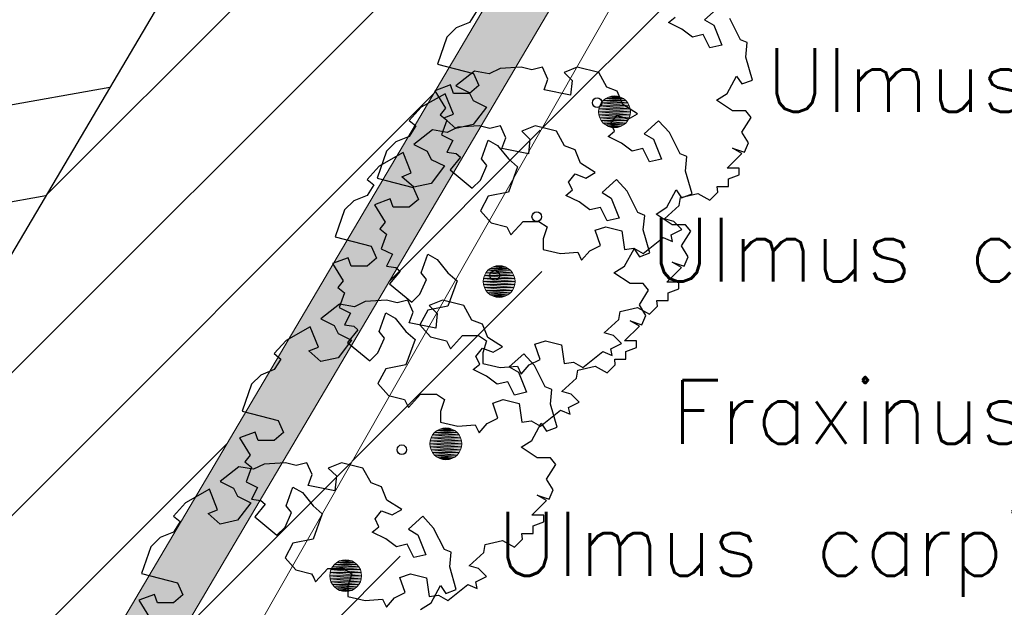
# Model space of a CAD drawing. Header units: metres. Extents: x 98034 to 106916, y 385129 to 392749.
# Tile 14 of 25: x 98945.83 to 98961.29, y 385497.5 to 385506.73. Entities that reach past the tile are written whole.
import ezdxf
from ezdxf.enums import TextEntityAlignment as Align

# ---------------------------------------------------------------- set-up
doc = ezdxf.new("R2010")
doc.units = ezdxf.units.M
for name, color, linetype, lineweight in [('0-BEPLANTING', 14, 'Continuous', 30), ('0-GRAS OM SPORTVELDEN', 2, 'Continuous', 30), ('0-GRAS SPORTVELDEN', 3, 'Continuous', 30), ('0-HOCKEYVELD', 130, 'Continuous', 30), ('0-VERHARDING', 5, 'Continuous', 30), ('B-WE-GR-BOOM-S', 90, 'Continuous', 30), ('B-WE-GR-STRUIK-G', 90, 'Continuous', 13), ('B-WE-VH-KANTVERHARDING-G', 60, 'Continuous', 13), ('B-WE-VV-MARKERING-G', 7, 'Continuous', 13), ('Bomen', 84, 'Continuous', 0), ('Boomsoort', 10, 'Continuous', 0)]:
    doc.layers.add(name, color=color, linetype=linetype, lineweight=lineweight)
doc.styles.add('Style-txt', font='txt.shx')
pattern_1 = [(45, (0, 0), (-1.122532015, 1.122532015), [])]

# ---------------------------------------------------------------- blocks, each defined once
blk = doc.blocks.new('MPOLYGON_78')
at = {"layer": 'Bomen', "flags": 128}
for points in [[(98952.341, 385500.245), (98952.31, 385500.208), (98952.726, 385500.208)], [(98952.379, 385500.277), (98952.341, 385500.245), (98952.695, 385500.245)], [(98952.341, 385500.245), (98952.695, 385500.245), (98952.726, 385500.208)], [(98952.422, 385500.3), (98952.379, 385500.277), (98952.657, 385500.277)], [(98952.379, 385500.277), (98952.657, 385500.277), (98952.695, 385500.245)], [(98952.469, 385500.314), (98952.422, 385500.3), (98952.614, 385500.3)], [(98952.422, 385500.3), (98952.614, 385500.3), (98952.657, 385500.277)], [(98952.518, 385500.319), (98952.469, 385500.314), (98952.567, 385500.314)], [(98952.469, 385500.314), (98952.567, 385500.314), (98952.614, 385500.3)], [(98952.273, 385500.117), (98952.268, 385500.069), (98952.768, 385500.069)], [(98952.287, 385500.164), (98952.273, 385500.117), (98952.763, 385500.117)], [(98952.273, 385500.117), (98952.763, 385500.117), (98952.768, 385500.069)], [(98952.31, 385500.208), (98952.287, 385500.164), (98952.749, 385500.164)], [(98952.287, 385500.164), (98952.749, 385500.164), (98952.763, 385500.117)], [(98952.31, 385500.208), (98952.726, 385500.208), (98952.749, 385500.164)], [(98952.268, 385500.069), (98952.273, 385500.02), (98952.763, 385500.02)], [(98952.268, 385500.069), (98952.768, 385500.069), (98952.763, 385500.02)], [(98952.273, 385500.02), (98952.287, 385499.973), (98952.749, 385499.973)], [(98952.273, 385500.02), (98952.763, 385500.02), (98952.749, 385499.973)], [(98952.287, 385499.973), (98952.31, 385499.93), (98952.726, 385499.93)], [(98952.287, 385499.973), (98952.749, 385499.973), (98952.726, 385499.93)], [(98952.31, 385499.93), (98952.341, 385499.892), (98952.695, 385499.892)], [(98952.31, 385499.93), (98952.726, 385499.93), (98952.695, 385499.892)], [(98952.341, 385499.892), (98952.379, 385499.861), (98952.657, 385499.861)], [(98952.341, 385499.892), (98952.695, 385499.892), (98952.657, 385499.861)], [(98952.379, 385499.861), (98952.422, 385499.838), (98952.614, 385499.838)], [(98952.379, 385499.861), (98952.657, 385499.861), (98952.614, 385499.838)], [(98952.422, 385499.838), (98952.469, 385499.823), (98952.567, 385499.823)], [(98952.422, 385499.838), (98952.614, 385499.838), (98952.567, 385499.823)], [(98952.469, 385499.823), (98952.567, 385499.823), (98952.518, 385499.819)]]:
    blk.add_lwpolyline(points, close=True, dxfattribs=at)
at = {"layer": 'Bomen', "color": 74, "true_color": 0x55aa00, "flags": 128}
for points in [[(98952.31, 385500.208), (98952.341, 385500.245)], [(98952.341, 385500.245), (98952.379, 385500.277)], [(98952.379, 385500.277), (98952.422, 385500.3)], [(98952.422, 385500.3), (98952.469, 385500.314)], [(98952.469, 385500.314), (98952.518, 385500.319)], [(98952.518, 385500.319), (98952.567, 385500.314)], [(98952.567, 385500.314), (98952.614, 385500.3)], [(98952.614, 385500.3), (98952.657, 385500.277)], [(98952.657, 385500.277), (98952.695, 385500.245)], [(98952.695, 385500.245), (98952.726, 385500.208)], [(98952.268, 385500.069), (98952.273, 385500.117)], [(98952.273, 385500.117), (98952.287, 385500.164)], [(98952.287, 385500.164), (98952.31, 385500.208)], [(98952.726, 385500.208), (98952.749, 385500.164)], [(98952.749, 385500.164), (98952.763, 385500.117)], [(98952.763, 385500.117), (98952.768, 385500.069)], [(98952.273, 385500.02), (98952.268, 385500.069)], [(98952.287, 385499.973), (98952.273, 385500.02)], [(98952.31, 385499.93), (98952.287, 385499.973)], [(98952.749, 385499.973), (98952.726, 385499.93)], [(98952.763, 385500.02), (98952.749, 385499.973)], [(98952.768, 385500.069), (98952.763, 385500.02)], [(98952.341, 385499.892), (98952.31, 385499.93)], [(98952.379, 385499.861), (98952.341, 385499.892)], [(98952.422, 385499.838), (98952.379, 385499.861)], [(98952.469, 385499.823), (98952.422, 385499.838)], [(98952.518, 385499.819), (98952.469, 385499.823)], [(98952.567, 385499.823), (98952.518, 385499.819)], [(98952.614, 385499.838), (98952.567, 385499.823)], [(98952.657, 385499.861), (98952.614, 385499.838)], [(98952.695, 385499.892), (98952.657, 385499.861)], [(98952.726, 385499.93), (98952.695, 385499.892)]]:
    blk.add_lwpolyline(points, dxfattribs=at)
at = {"layer": 'Bomen'}
for points in [[(98952.341, 385500.245), (98952.31, 385500.208), (98952.726, 385500.208)], [(98952.379, 385500.277), (98952.341, 385500.245), (98952.695, 385500.245)], [(98952.341, 385500.245), (98952.695, 385500.245), (98952.726, 385500.208)], [(98952.422, 385500.3), (98952.379, 385500.277), (98952.657, 385500.277)], [(98952.379, 385500.277), (98952.657, 385500.277), (98952.695, 385500.245)], [(98952.469, 385500.314), (98952.422, 385500.3), (98952.614, 385500.3)], [(98952.422, 385500.3), (98952.614, 385500.3), (98952.657, 385500.277)], [(98952.518, 385500.319), (98952.469, 385500.314), (98952.567, 385500.314)], [(98952.469, 385500.314), (98952.567, 385500.314), (98952.614, 385500.3)], [(98952.273, 385500.117), (98952.268, 385500.069), (98952.768, 385500.069)], [(98952.287, 385500.164), (98952.273, 385500.117), (98952.763, 385500.117)], [(98952.273, 385500.117), (98952.763, 385500.117), (98952.768, 385500.069)], [(98952.31, 385500.208), (98952.287, 385500.164), (98952.749, 385500.164)], [(98952.287, 385500.164), (98952.749, 385500.164), (98952.763, 385500.117)], [(98952.31, 385500.208), (98952.726, 385500.208), (98952.749, 385500.164)]]:
    blk.add_solid(points, dxfattribs=at)
at = {"layer": 'Bomen', "extrusion": (0, 0, -1)}
for points in [[(-98952.268, 385500.069), (-98952.273, 385500.02), (-98952.763, 385500.02)], [(-98952.268, 385500.069), (-98952.768, 385500.069), (-98952.763, 385500.02)], [(-98952.273, 385500.02), (-98952.287, 385499.973), (-98952.749, 385499.973)], [(-98952.273, 385500.02), (-98952.763, 385500.02), (-98952.749, 385499.973)], [(-98952.287, 385499.973), (-98952.31, 385499.93), (-98952.726, 385499.93)], [(-98952.287, 385499.973), (-98952.749, 385499.973), (-98952.726, 385499.93)], [(-98952.31, 385499.93), (-98952.341, 385499.892), (-98952.695, 385499.892)], [(-98952.31, 385499.93), (-98952.726, 385499.93), (-98952.695, 385499.892)], [(-98952.341, 385499.892), (-98952.379, 385499.861), (-98952.657, 385499.861)], [(-98952.341, 385499.892), (-98952.695, 385499.892), (-98952.657, 385499.861)], [(-98952.379, 385499.861), (-98952.422, 385499.838), (-98952.614, 385499.838)], [(-98952.379, 385499.861), (-98952.657, 385499.861), (-98952.614, 385499.838)], [(-98952.422, 385499.838), (-98952.469, 385499.823), (-98952.567, 385499.823)], [(-98952.422, 385499.838), (-98952.614, 385499.838), (-98952.567, 385499.823)], [(-98952.469, 385499.823), (-98952.567, 385499.823), (-98952.518, 385499.819)]]:
    blk.add_solid(points, dxfattribs=at)
blk = doc.blocks.new('MPOLYGON_81')
at = {"layer": 'Bomen', "flags": 128}
for points in [[(98953.146, 385502.754), (98953.123, 385502.711), (98953.585, 385502.711)], [(98953.177, 385502.792), (98953.146, 385502.754), (98953.562, 385502.754)], [(98953.146, 385502.754), (98953.562, 385502.754), (98953.585, 385502.711)], [(98953.215, 385502.823), (98953.177, 385502.792), (98953.531, 385502.792)], [(98953.177, 385502.792), (98953.531, 385502.792), (98953.562, 385502.754)], [(98953.258, 385502.846), (98953.215, 385502.823), (98953.493, 385502.823)], [(98953.215, 385502.823), (98953.493, 385502.823), (98953.531, 385502.792)], [(98953.305, 385502.861), (98953.258, 385502.846), (98953.449, 385502.846)], [(98953.258, 385502.846), (98953.449, 385502.846), (98953.493, 385502.823)], [(98953.354, 385502.865), (98953.305, 385502.861), (98953.403, 385502.861)], [(98953.305, 385502.861), (98953.403, 385502.861), (98953.449, 385502.846)], [(98953.109, 385502.664), (98953.104, 385502.615), (98953.604, 385502.615)], [(98953.104, 385502.615), (98953.109, 385502.567), (98953.599, 385502.567)], [(98953.104, 385502.615), (98953.604, 385502.615), (98953.599, 385502.567)], [(98953.123, 385502.711), (98953.109, 385502.664), (98953.599, 385502.664)], [(98953.109, 385502.664), (98953.599, 385502.664), (98953.604, 385502.615)], [(98953.109, 385502.567), (98953.123, 385502.52), (98953.585, 385502.52)], [(98953.109, 385502.567), (98953.599, 385502.567), (98953.585, 385502.52)], [(98953.123, 385502.711), (98953.585, 385502.711), (98953.599, 385502.664)], [(98953.123, 385502.52), (98953.146, 385502.477), (98953.562, 385502.477)], [(98953.123, 385502.52), (98953.585, 385502.52), (98953.562, 385502.477)], [(98953.146, 385502.477), (98953.177, 385502.439), (98953.531, 385502.439)], [(98953.146, 385502.477), (98953.562, 385502.477), (98953.531, 385502.439)], [(98953.177, 385502.439), (98953.215, 385502.408), (98953.493, 385502.408)], [(98953.177, 385502.439), (98953.531, 385502.439), (98953.493, 385502.408)], [(98953.215, 385502.408), (98953.258, 385502.385), (98953.449, 385502.385)], [(98953.215, 385502.408), (98953.493, 385502.408), (98953.449, 385502.385)], [(98953.258, 385502.385), (98953.305, 385502.37), (98953.403, 385502.37)], [(98953.258, 385502.385), (98953.449, 385502.385), (98953.403, 385502.37)], [(98953.305, 385502.37), (98953.403, 385502.37), (98953.354, 385502.365)]]:
    blk.add_lwpolyline(points, close=True, dxfattribs=at)
at = {"layer": 'Bomen', "color": 74, "true_color": 0x55aa00, "flags": 128}
for points in [[(98953.123, 385502.711), (98953.146, 385502.754)], [(98953.146, 385502.754), (98953.177, 385502.792)], [(98953.177, 385502.792), (98953.215, 385502.823)], [(98953.215, 385502.823), (98953.258, 385502.846)], [(98953.258, 385502.846), (98953.305, 385502.861)], [(98953.305, 385502.861), (98953.354, 385502.865)], [(98953.354, 385502.865), (98953.403, 385502.861)], [(98953.403, 385502.861), (98953.449, 385502.846)], [(98953.449, 385502.846), (98953.493, 385502.823)], [(98953.493, 385502.823), (98953.531, 385502.792)], [(98953.531, 385502.792), (98953.562, 385502.754)], [(98953.562, 385502.754), (98953.585, 385502.711)], [(98953.104, 385502.615), (98953.109, 385502.664)], [(98953.109, 385502.567), (98953.104, 385502.615)], [(98953.109, 385502.664), (98953.123, 385502.711)], [(98953.123, 385502.52), (98953.109, 385502.567)], [(98953.585, 385502.711), (98953.599, 385502.664)], [(98953.599, 385502.567), (98953.585, 385502.52)], [(98953.599, 385502.664), (98953.604, 385502.615)], [(98953.604, 385502.615), (98953.599, 385502.567)], [(98953.146, 385502.477), (98953.123, 385502.52)], [(98953.177, 385502.439), (98953.146, 385502.477)], [(98953.215, 385502.408), (98953.177, 385502.439)], [(98953.258, 385502.385), (98953.215, 385502.408)], [(98953.493, 385502.408), (98953.449, 385502.385)], [(98953.531, 385502.439), (98953.493, 385502.408)], [(98953.562, 385502.477), (98953.531, 385502.439)], [(98953.585, 385502.52), (98953.562, 385502.477)], [(98953.305, 385502.37), (98953.258, 385502.385)], [(98953.354, 385502.365), (98953.305, 385502.37)], [(98953.403, 385502.37), (98953.354, 385502.365)], [(98953.449, 385502.385), (98953.403, 385502.37)]]:
    blk.add_lwpolyline(points, dxfattribs=at)
at = {"layer": 'Bomen'}
for points in [[(98953.146, 385502.754), (98953.123, 385502.711), (98953.585, 385502.711)], [(98953.177, 385502.792), (98953.146, 385502.754), (98953.562, 385502.754)], [(98953.146, 385502.754), (98953.562, 385502.754), (98953.585, 385502.711)], [(98953.215, 385502.823), (98953.177, 385502.792), (98953.531, 385502.792)], [(98953.177, 385502.792), (98953.531, 385502.792), (98953.562, 385502.754)], [(98953.258, 385502.846), (98953.215, 385502.823), (98953.493, 385502.823)], [(98953.215, 385502.823), (98953.493, 385502.823), (98953.531, 385502.792)], [(98953.305, 385502.861), (98953.258, 385502.846), (98953.449, 385502.846)], [(98953.258, 385502.846), (98953.449, 385502.846), (98953.493, 385502.823)], [(98953.354, 385502.865), (98953.305, 385502.861), (98953.403, 385502.861)], [(98953.305, 385502.861), (98953.403, 385502.861), (98953.449, 385502.846)], [(98953.109, 385502.664), (98953.104, 385502.615), (98953.604, 385502.615)], [(98953.123, 385502.711), (98953.109, 385502.664), (98953.599, 385502.664)], [(98953.109, 385502.664), (98953.599, 385502.664), (98953.604, 385502.615)], [(98953.123, 385502.711), (98953.585, 385502.711), (98953.599, 385502.664)]]:
    blk.add_solid(points, dxfattribs=at)
at = {"layer": 'Bomen', "extrusion": (0, 0, -1)}
for points in [[(-98953.104, 385502.615), (-98953.109, 385502.567), (-98953.599, 385502.567)], [(-98953.104, 385502.615), (-98953.604, 385502.615), (-98953.599, 385502.567)], [(-98953.109, 385502.567), (-98953.123, 385502.52), (-98953.585, 385502.52)], [(-98953.109, 385502.567), (-98953.599, 385502.567), (-98953.585, 385502.52)], [(-98953.123, 385502.52), (-98953.146, 385502.477), (-98953.562, 385502.477)], [(-98953.123, 385502.52), (-98953.585, 385502.52), (-98953.562, 385502.477)], [(-98953.146, 385502.477), (-98953.177, 385502.439), (-98953.531, 385502.439)], [(-98953.146, 385502.477), (-98953.562, 385502.477), (-98953.531, 385502.439)], [(-98953.177, 385502.439), (-98953.215, 385502.408), (-98953.493, 385502.408)], [(-98953.177, 385502.439), (-98953.531, 385502.439), (-98953.493, 385502.408)], [(-98953.215, 385502.408), (-98953.258, 385502.385), (-98953.449, 385502.385)], [(-98953.215, 385502.408), (-98953.493, 385502.408), (-98953.449, 385502.385)], [(-98953.258, 385502.385), (-98953.305, 385502.37), (-98953.403, 385502.37)], [(-98953.258, 385502.385), (-98953.449, 385502.385), (-98953.403, 385502.37)], [(-98953.305, 385502.37), (-98953.403, 385502.37), (-98953.354, 385502.365)]]:
    blk.add_solid(points, dxfattribs=at)
blk = doc.blocks.new('MPOLYGON_82')
at = {"layer": 'Bomen', "flags": 128}
for points in [[(98950.896, 385498.244), (98950.849, 385498.23), (98951.04, 385498.23)], [(98950.945, 385498.249), (98950.896, 385498.244), (98950.993, 385498.244)], [(98950.896, 385498.244), (98950.993, 385498.244), (98951.04, 385498.23)], [(98950.714, 385498.094), (98950.699, 385498.048), (98951.19, 385498.048)], [(98950.737, 385498.138), (98950.714, 385498.094), (98951.176, 385498.094)], [(98950.714, 385498.094), (98951.176, 385498.094), (98951.19, 385498.048)], [(98950.768, 385498.176), (98950.737, 385498.138), (98951.152, 385498.138)], [(98950.737, 385498.138), (98951.152, 385498.138), (98951.176, 385498.094)], [(98950.806, 385498.207), (98950.768, 385498.176), (98951.121, 385498.176)], [(98950.768, 385498.176), (98951.121, 385498.176), (98951.152, 385498.138)], [(98950.849, 385498.23), (98950.806, 385498.207), (98951.084, 385498.207)], [(98950.806, 385498.207), (98951.084, 385498.207), (98951.121, 385498.176)], [(98950.849, 385498.23), (98951.04, 385498.23), (98951.084, 385498.207)], [(98950.699, 385498.048), (98950.695, 385497.999), (98951.195, 385497.999)], [(98950.695, 385497.999), (98950.699, 385497.95), (98951.19, 385497.95)], [(98950.695, 385497.999), (98951.195, 385497.999), (98951.19, 385497.95)], [(98950.699, 385498.048), (98951.19, 385498.048), (98951.195, 385497.999)], [(98950.699, 385497.95), (98950.714, 385497.903), (98951.176, 385497.903)], [(98950.699, 385497.95), (98951.19, 385497.95), (98951.176, 385497.903)], [(98950.714, 385497.903), (98950.737, 385497.86), (98951.152, 385497.86)], [(98950.714, 385497.903), (98951.176, 385497.903), (98951.152, 385497.86)], [(98950.737, 385497.86), (98950.768, 385497.822), (98951.121, 385497.822)], [(98950.737, 385497.86), (98951.152, 385497.86), (98951.121, 385497.822)], [(98950.768, 385497.822), (98950.806, 385497.791), (98951.084, 385497.791)], [(98950.768, 385497.822), (98951.121, 385497.822), (98951.084, 385497.791)], [(98950.806, 385497.791), (98950.849, 385497.768), (98951.04, 385497.768)], [(98950.806, 385497.791), (98951.084, 385497.791), (98951.04, 385497.768)], [(98950.849, 385497.768), (98950.896, 385497.754), (98950.993, 385497.754)], [(98950.849, 385497.768), (98951.04, 385497.768), (98950.993, 385497.754)], [(98950.896, 385497.754), (98950.993, 385497.754), (98950.945, 385497.749)]]:
    blk.add_lwpolyline(points, close=True, dxfattribs=at)
at = {"layer": 'Bomen', "color": 74, "true_color": 0x55aa00, "flags": 128}
for points in [[(98950.849, 385498.23), (98950.896, 385498.244)], [(98950.896, 385498.244), (98950.945, 385498.249)], [(98950.945, 385498.249), (98950.993, 385498.244)], [(98950.993, 385498.244), (98951.04, 385498.23)], [(98950.699, 385498.048), (98950.714, 385498.094)], [(98950.714, 385498.094), (98950.737, 385498.138)], [(98950.737, 385498.138), (98950.768, 385498.176)], [(98950.768, 385498.176), (98950.806, 385498.207)], [(98950.806, 385498.207), (98950.849, 385498.23)], [(98951.04, 385498.23), (98951.084, 385498.207)], [(98951.084, 385498.207), (98951.121, 385498.176)], [(98951.121, 385498.176), (98951.152, 385498.138)], [(98951.152, 385498.138), (98951.176, 385498.094)], [(98951.176, 385498.094), (98951.19, 385498.048)], [(98950.695, 385497.999), (98950.699, 385498.048)], [(98950.699, 385497.95), (98950.695, 385497.999)], [(98950.714, 385497.903), (98950.699, 385497.95)], [(98951.19, 385497.95), (98951.176, 385497.903)], [(98951.19, 385498.048), (98951.195, 385497.999)], [(98951.195, 385497.999), (98951.19, 385497.95)], [(98950.737, 385497.86), (98950.714, 385497.903)], [(98950.768, 385497.822), (98950.737, 385497.86)], [(98950.806, 385497.791), (98950.768, 385497.822)], [(98950.849, 385497.768), (98950.806, 385497.791)], [(98950.896, 385497.754), (98950.849, 385497.768)], [(98951.04, 385497.768), (98950.993, 385497.754)], [(98951.084, 385497.791), (98951.04, 385497.768)], [(98951.121, 385497.822), (98951.084, 385497.791)], [(98951.152, 385497.86), (98951.121, 385497.822)], [(98951.176, 385497.903), (98951.152, 385497.86)], [(98950.945, 385497.749), (98950.896, 385497.754)], [(98950.993, 385497.754), (98950.945, 385497.749)]]:
    blk.add_lwpolyline(points, dxfattribs=at)
at = {"layer": 'Bomen'}
for points in [[(98950.896, 385498.244), (98950.849, 385498.23), (98951.04, 385498.23)], [(98950.945, 385498.249), (98950.896, 385498.244), (98950.993, 385498.244)], [(98950.896, 385498.244), (98950.993, 385498.244), (98951.04, 385498.23)], [(98950.714, 385498.094), (98950.699, 385498.048), (98951.19, 385498.048)], [(98950.737, 385498.138), (98950.714, 385498.094), (98951.176, 385498.094)], [(98950.714, 385498.094), (98951.176, 385498.094), (98951.19, 385498.048)], [(98950.768, 385498.176), (98950.737, 385498.138), (98951.152, 385498.138)], [(98950.737, 385498.138), (98951.152, 385498.138), (98951.176, 385498.094)], [(98950.806, 385498.207), (98950.768, 385498.176), (98951.121, 385498.176)], [(98950.768, 385498.176), (98951.121, 385498.176), (98951.152, 385498.138)], [(98950.849, 385498.23), (98950.806, 385498.207), (98951.084, 385498.207)], [(98950.806, 385498.207), (98951.084, 385498.207), (98951.121, 385498.176)], [(98950.849, 385498.23), (98951.04, 385498.23), (98951.084, 385498.207)], [(98950.699, 385498.048), (98950.695, 385497.999), (98951.195, 385497.999)], [(98950.699, 385498.048), (98951.19, 385498.048), (98951.195, 385497.999)]]:
    blk.add_solid(points, dxfattribs=at)
at = {"layer": 'Bomen', "extrusion": (0, 0, -1)}
for points in [[(-98950.695, 385497.999), (-98950.699, 385497.95), (-98951.19, 385497.95)], [(-98950.695, 385497.999), (-98951.195, 385497.999), (-98951.19, 385497.95)], [(-98950.699, 385497.95), (-98950.714, 385497.903), (-98951.176, 385497.903)], [(-98950.699, 385497.95), (-98951.19, 385497.95), (-98951.176, 385497.903)], [(-98950.714, 385497.903), (-98950.737, 385497.86), (-98951.152, 385497.86)], [(-98950.714, 385497.903), (-98951.176, 385497.903), (-98951.152, 385497.86)], [(-98950.737, 385497.86), (-98950.768, 385497.822), (-98951.121, 385497.822)], [(-98950.737, 385497.86), (-98951.152, 385497.86), (-98951.121, 385497.822)], [(-98950.768, 385497.822), (-98950.806, 385497.791), (-98951.084, 385497.791)], [(-98950.768, 385497.822), (-98951.121, 385497.822), (-98951.084, 385497.791)], [(-98950.806, 385497.791), (-98950.849, 385497.768), (-98951.04, 385497.768)], [(-98950.806, 385497.791), (-98951.084, 385497.791), (-98951.04, 385497.768)], [(-98950.849, 385497.768), (-98950.896, 385497.754), (-98950.993, 385497.754)], [(-98950.849, 385497.768), (-98951.04, 385497.768), (-98950.993, 385497.754)], [(-98950.896, 385497.754), (-98950.993, 385497.754), (-98950.945, 385497.749)]]:
    blk.add_solid(points, dxfattribs=at)
blk = doc.blocks.new('MPOLYGON_84')
at = {"layer": 'Bomen', "flags": 128}
for points in [[(98955.07, 385505.511), (98955.027, 385505.488), (98955.305, 385505.488)], [(98955.117, 385505.526), (98955.07, 385505.511), (98955.262, 385505.511)], [(98955.07, 385505.511), (98955.262, 385505.511), (98955.305, 385505.488)], [(98955.166, 385505.53), (98955.117, 385505.526), (98955.215, 385505.526)], [(98955.117, 385505.526), (98955.215, 385505.526), (98955.262, 385505.511)], [(98954.935, 385505.376), (98954.921, 385505.329), (98955.411, 385505.329)], [(98954.958, 385505.419), (98954.935, 385505.376), (98955.397, 385505.376)], [(98954.935, 385505.376), (98955.397, 385505.376), (98955.411, 385505.329)], [(98954.989, 385505.457), (98954.958, 385505.419), (98955.374, 385505.419)], [(98954.958, 385505.419), (98955.374, 385505.419), (98955.397, 385505.376)], [(98955.027, 385505.488), (98954.989, 385505.457), (98955.343, 385505.457)], [(98954.989, 385505.457), (98955.343, 385505.457), (98955.374, 385505.419)], [(98955.027, 385505.488), (98955.305, 385505.488), (98955.343, 385505.457)], [(98954.921, 385505.329), (98954.916, 385505.28), (98955.416, 385505.28)], [(98954.916, 385505.28), (98954.921, 385505.232), (98955.411, 385505.232)], [(98954.916, 385505.28), (98955.416, 385505.28), (98955.411, 385505.232)], [(98954.921, 385505.329), (98955.411, 385505.329), (98955.416, 385505.28)], [(98954.921, 385505.232), (98954.935, 385505.185), (98955.397, 385505.185)], [(98954.921, 385505.232), (98955.411, 385505.232), (98955.397, 385505.185)], [(98954.935, 385505.185), (98954.958, 385505.142), (98955.374, 385505.142)], [(98954.935, 385505.185), (98955.397, 385505.185), (98955.374, 385505.142)], [(98954.958, 385505.142), (98954.989, 385505.104), (98955.343, 385505.104)], [(98954.958, 385505.142), (98955.374, 385505.142), (98955.343, 385505.104)], [(98954.989, 385505.104), (98955.027, 385505.073), (98955.305, 385505.073)], [(98954.989, 385505.104), (98955.343, 385505.104), (98955.305, 385505.073)], [(98955.027, 385505.073), (98955.07, 385505.049), (98955.262, 385505.049)], [(98955.027, 385505.073), (98955.305, 385505.073), (98955.262, 385505.049)], [(98955.07, 385505.049), (98955.117, 385505.035), (98955.215, 385505.035)], [(98955.07, 385505.049), (98955.262, 385505.049), (98955.215, 385505.035)], [(98955.117, 385505.035), (98955.215, 385505.035), (98955.166, 385505.03)]]:
    blk.add_lwpolyline(points, close=True, dxfattribs=at)
at = {"layer": 'Bomen', "color": 74, "true_color": 0x55aa00, "flags": 128}
for points in [[(98955.027, 385505.488), (98955.07, 385505.511)], [(98955.07, 385505.511), (98955.117, 385505.526)], [(98955.117, 385505.526), (98955.166, 385505.53)], [(98955.166, 385505.53), (98955.215, 385505.526)], [(98955.215, 385505.526), (98955.262, 385505.511)], [(98955.262, 385505.511), (98955.305, 385505.488)], [(98954.921, 385505.329), (98954.935, 385505.376)], [(98954.935, 385505.376), (98954.958, 385505.419)], [(98954.958, 385505.419), (98954.989, 385505.457)], [(98954.989, 385505.457), (98955.027, 385505.488)], [(98955.305, 385505.488), (98955.343, 385505.457)], [(98955.343, 385505.457), (98955.374, 385505.419)], [(98955.374, 385505.419), (98955.397, 385505.376)], [(98955.397, 385505.376), (98955.411, 385505.329)], [(98954.916, 385505.28), (98954.921, 385505.329)], [(98954.921, 385505.232), (98954.916, 385505.28)], [(98954.935, 385505.185), (98954.921, 385505.232)], [(98955.411, 385505.232), (98955.397, 385505.185)], [(98955.411, 385505.329), (98955.416, 385505.28)], [(98955.416, 385505.28), (98955.411, 385505.232)], [(98954.958, 385505.142), (98954.935, 385505.185)], [(98954.989, 385505.104), (98954.958, 385505.142)], [(98955.027, 385505.073), (98954.989, 385505.104)], [(98955.07, 385505.049), (98955.027, 385505.073)], [(98955.117, 385505.035), (98955.07, 385505.049)], [(98955.166, 385505.03), (98955.117, 385505.035)], [(98955.215, 385505.035), (98955.166, 385505.03)], [(98955.262, 385505.049), (98955.215, 385505.035)], [(98955.305, 385505.073), (98955.262, 385505.049)], [(98955.343, 385505.104), (98955.305, 385505.073)], [(98955.374, 385505.142), (98955.343, 385505.104)], [(98955.397, 385505.185), (98955.374, 385505.142)]]:
    blk.add_lwpolyline(points, dxfattribs=at)
at = {"layer": 'Bomen'}
for points in [[(98955.07, 385505.511), (98955.027, 385505.488), (98955.305, 385505.488)], [(98955.117, 385505.526), (98955.07, 385505.511), (98955.262, 385505.511)], [(98955.07, 385505.511), (98955.262, 385505.511), (98955.305, 385505.488)], [(98955.166, 385505.53), (98955.117, 385505.526), (98955.215, 385505.526)], [(98955.117, 385505.526), (98955.215, 385505.526), (98955.262, 385505.511)], [(98954.935, 385505.376), (98954.921, 385505.329), (98955.411, 385505.329)], [(98954.958, 385505.419), (98954.935, 385505.376), (98955.397, 385505.376)], [(98954.935, 385505.376), (98955.397, 385505.376), (98955.411, 385505.329)], [(98954.989, 385505.457), (98954.958, 385505.419), (98955.374, 385505.419)], [(98954.958, 385505.419), (98955.374, 385505.419), (98955.397, 385505.376)], [(98955.027, 385505.488), (98954.989, 385505.457), (98955.343, 385505.457)], [(98954.989, 385505.457), (98955.343, 385505.457), (98955.374, 385505.419)], [(98955.027, 385505.488), (98955.305, 385505.488), (98955.343, 385505.457)], [(98954.921, 385505.329), (98954.916, 385505.28), (98955.416, 385505.28)], [(98954.921, 385505.329), (98955.411, 385505.329), (98955.416, 385505.28)]]:
    blk.add_solid(points, dxfattribs=at)
at = {"layer": 'Bomen', "extrusion": (0, 0, -1)}
for points in [[(-98954.916, 385505.28), (-98954.921, 385505.232), (-98955.411, 385505.232)], [(-98954.916, 385505.28), (-98955.416, 385505.28), (-98955.411, 385505.232)], [(-98954.921, 385505.232), (-98954.935, 385505.185), (-98955.397, 385505.185)], [(-98954.921, 385505.232), (-98955.411, 385505.232), (-98955.397, 385505.185)], [(-98954.935, 385505.185), (-98954.958, 385505.142), (-98955.374, 385505.142)], [(-98954.935, 385505.185), (-98955.397, 385505.185), (-98955.374, 385505.142)], [(-98954.958, 385505.142), (-98954.989, 385505.104), (-98955.343, 385505.104)], [(-98954.958, 385505.142), (-98955.374, 385505.142), (-98955.343, 385505.104)], [(-98954.989, 385505.104), (-98955.027, 385505.073), (-98955.305, 385505.073)], [(-98954.989, 385505.104), (-98955.343, 385505.104), (-98955.305, 385505.073)], [(-98955.027, 385505.073), (-98955.07, 385505.049), (-98955.262, 385505.049)], [(-98955.027, 385505.073), (-98955.305, 385505.073), (-98955.262, 385505.049)], [(-98955.07, 385505.049), (-98955.117, 385505.035), (-98955.215, 385505.035)], [(-98955.07, 385505.049), (-98955.262, 385505.049), (-98955.215, 385505.035)], [(-98955.117, 385505.035), (-98955.215, 385505.035), (-98955.166, 385505.03)]]:
    blk.add_solid(points, dxfattribs=at)

msp = doc.modelspace()

# ---------------------------------------------------------------- hatches: boundary and pattern name
at = {"layer": '0-BEPLANTING'}
h = msp.add_hatch(dxfattribs=at)
h.set_pattern_fill('ANSI31', color=256, scale=0.1, pattern_type=2)
h.set_pattern_definition(pattern_1)
h.paths.add_polyline_path([(98917.517, 385433.322), (98917.569, 385435.133), (98917.542, 385442.169), (98939.964, 385480.364), (98958.434, 385512.751), (98959.038, 385512.206), (98954.652, 385504.033), (98951.01, 385496.713), (98950.941, 385496.684), (98944.523, 385484.227), (98931.048, 385458.721)])
at = {"layer": '0-GRAS OM SPORTVELDEN', "ltscale": 0.2}
h = msp.add_hatch(dxfattribs=at)
h.set_pattern_fill('ANSI31', color=256, scale=0.1, pattern_type=2)
h.set_pattern_definition(pattern_1)
h.paths.add_polyline_path([(98949.184, 385500.251), (98957.23, 385513.871), (98967.3, 385530.917), (98959.383, 385535.641), (98959.316, 385535.681), (98956.022, 385537.774), (98956.067, 385537.891), (98923.208, 385557.101), (98904.638, 385568.034), (98883.189, 385531.504), (98883.406, 385531.373), (98881.67, 385528.445), (98882.101, 385528.167), (98881.178, 385526.639), (98880.755, 385526.902), (98873.991, 385515.494), (98874.455, 385515.232), (98873.526, 385513.687), (98873.077, 385513.952), (98872.853, 385513.574), (98871.775, 385514.222), (98882.328, 385532.021), (98882.351, 385532.007), (98882.372, 385532.042), (98904.266, 385569.088), (98905.068, 385568.591), (98905.325, 385569.017), (98911.636, 385565.379), (98912.239, 385566.577), (98912.854, 385566.19), (98915.974, 385571.809), (98911.174, 385574.597), (98913.687, 385578.994), (98909.058, 385581.699), (98911.087, 385585.133), (98908.065, 385586.677), (98909.289, 385589.056), (98909.382, 385588.997), (98915.232, 385599.294), (98912.611, 385601.542), (98910.63, 385599.266), (98900.947, 385605.971), (98885.571, 385614.744), (98885.171, 385614.969), (98855.546, 385631.983), (98855.731, 385631.503), (98853.334, 385630.226), (98852.996, 385629.732), (98847.139, 385625.202), (98836.035, 385616.008), (98835.586, 385615.599), (98816.706, 385600.046), (98816.23, 385599.651), (98809.571, 385594), (98806.912, 385595.636), (98806.246, 385595.936), (98794.255, 385602.895), (98790.078, 385596.249), (98789.875, 385595.83), (98782.491, 385583.191), (98782.261, 385582.653), (98768.529, 385559.653), (98768.258, 385559.164), (98755.683, 385538.091), (98766.718, 385531.17), (98767.263, 385530.942), (98784.326, 385520.893), (98784.72, 385520.557), (98799.929, 385511.373), (98800.445, 385511.048), (98816.773, 385501.732), (98817.395, 385501.366), (98836.589, 385490.028), (98837.054, 385489.808), (98849.465, 385482.722), (98850.449, 385481.994), (98850.252, 385481.3), (98847.06, 385475.192), (98868.763, 385462.279), (98896.622, 385446.142), (98913.56, 385435.655), (98914.256, 385435.16), (98913.164, 385436.678), (98912.887, 385437.063), (98912.701, 385436.754), (98911.946, 385437.193), (98938.144, 385481.562)])
h.paths.add_polyline_path([(98854.361, 385498.131), (98850.283, 385491.323), (98849.791, 385490.482), (98848.827, 385491.022), (98806.643, 385515.919), (98764.408, 385540.744), (98763.628, 385541.194), (98764.213, 385542.221), (98768.08, 385548.763), (98769.608, 385551.298), (98775.232, 385560.894), (98778.074, 385565.671), (98781.881, 385572.073), (98784.708, 385576.868), (98790.074, 385586.094), (98791.517, 385588.559), (98795.694, 385595.61), (98796.218, 385596.466), (98797.24, 385595.854), (98839.222, 385571.155), (98881.611, 385546.165), (98882.414, 385545.623), (98881.92, 385544.694), (98878.061, 385538.221), (98877.929, 385537.927), (98876.341, 385535.296), (98870.846, 385526.141), (98868.01, 385521.297), (98864.205, 385514.886), (98861.409, 385510.111), (98855.96, 385500.894)], flags=17)
h.paths.add_polyline_path([(98880.661, 385519.014), (98905.329, 385560.956), (98905.977, 385562.029), (98906.902, 385561.501), (98913.724, 385557.523), (98916.412, 385555.948), (98925.722, 385550.517), (98941.742, 385541.009), (98950.679, 385535.764), (98953.256, 385534.245), (98960.399, 385529.987), (98961.277, 385529.425), (98960.791, 385528.608), (98935.865, 385486.402), (98911.225, 385444.388), (98910.597, 385443.351), (98909.659, 385443.872), (98902.893, 385447.841), (98900.194, 385449.468), (98890.967, 385455.026), (98874.845, 385464.451), (98865.66, 385469.886), (98862.962, 385471.466), (98856.317, 385475.446), (98855.264, 385476.064), (98855.779, 385476.933)], flags=17)
h.paths.add_polyline_path([(98809.844, 385509.939), (98809.572, 385509.489), (98809.632, 385509.454), (98809.081, 385508.52), (98798.838, 385514.527), (98799.389, 385515.461), (98799.492, 385515.401), (98799.789, 385515.879)], flags=17)
h.paths.add_polyline_path([(98884.09, 385555.585), (98858.213, 385570.873), (98856.126, 385572.114), (98830.66, 385587.16), (98855.55, 385629.16), (98881.256, 385614.001), (98883.368, 385612.757), (98908.931, 385597.568)], flags=17)
at = {"layer": '0-GRAS OM SPORTVELDEN'}
h = msp.add_hatch(dxfattribs=at)
h.set_pattern_fill('ANSI31', color=256, scale=0.1, pattern_type=2)
h.set_pattern_definition(pattern_1)
h.paths.add_polyline_path([(98917.149, 385433.206), (98917.517, 385433.322), (98917.542, 385442.169), (98939.964, 385480.364), (98958.425, 385512.759), (98968.156, 385530.075), (98968.728, 385530.961), (98971.127, 385535.072), (98970.756, 385534.942), (98968.04, 385530.411), (98938.933, 385481.134), (98914.333, 385439.457), (98914.635, 385439.281), (98914.157, 385438.594), (98914.677, 385436.633)])
at = {"layer": '0-GRAS SPORTVELDEN'}
h = msp.add_hatch(dxfattribs=at)
h.set_pattern_fill('HATCH', color=256, scale=0.1, style=0, pattern_type=2)
h.set_pattern_definition([(10, (98907.799, 385541.357), (-0.260472, 1.477212), [])])
h.paths.add_polyline_path([(98913.724, 385557.523), (98906.902, 385561.501), (98905.329, 385560.956), (98880.661, 385519.014), (98855.779, 385476.933), (98856.317, 385475.446), (98862.962, 385471.466), (98865.66, 385469.886), (98874.845, 385464.451), (98890.967, 385455.026), (98900.194, 385449.468), (98902.893, 385447.841), (98909.659, 385443.872), (98911.225, 385444.388), (98935.865, 385486.402), (98960.791, 385528.608), (98960.399, 385529.987), (98953.256, 385534.245), (98950.679, 385535.764), (98941.742, 385541.009), (98925.722, 385550.517), (98916.412, 385555.948)])
at = {"layer": '0-VERHARDING', "true_color": 0x939598}
h = msp.add_hatch(color=252, dxfattribs=at)
h.paths.add_polyline_path([(98916.251, 385432.387), (98912.887, 385437.063), (98912.701, 385436.754), (98911.946, 385437.193), (98938.144, 385481.562), (98967.3, 385530.917), (98959.316, 385535.681), (98956.022, 385537.774), (98956.067, 385537.891), (98923.208, 385557.101), (98904.638, 385568.034), (98883.131, 385531.538), (98882.349, 385532.003), (98882.351, 385532.007), (98904.266, 385569.088), (98905.068, 385568.591), (98905.325, 385569.017), (98911.636, 385565.379), (98912.239, 385566.577), (98912.854, 385566.19), (98915.974, 385571.809), (98920.832, 385568.979), (98920.132, 385567.763), (98919.662, 385568.035), (98918.106, 385565.337), (98916.016, 385566.543), (98915.242, 385566.3), (98914.518, 385565.018), (98918.919, 385562.471), (98919.843, 385564.088), (98921.64, 385563.067), (98923.238, 385565.827), (98923.53, 385565.658), (98921.799, 385562.759), (98921.546, 385562.896), (98921.497, 385562.794), (98921.235, 385562.924), (98920.434, 385561.563), (98922.886, 385560.114), (98926.212, 385565.845), (98930.124, 385563.564), (98927.993, 385559.91), (98943.725, 385550.707), (98942.966, 385549.412), (98955.075, 385542.316), (98955.914, 385543.653), (98958.415, 385542.086), (98959.256, 385543.427), (98967.029, 385538.816), (98970.277, 385536.919), (98970.756, 385534.942), (98968.04, 385530.411), (98938.933, 385481.134), (98914.333, 385439.457), (98914.635, 385439.281), (98914.157, 385438.594), (98914.677, 385436.633), (98917.149, 385433.206)])
h.paths.add_polyline_path([(98873.526, 385513.687), (98873.077, 385513.952), (98873.991, 385515.494), (98874.455, 385515.232)])
h.paths.add_polyline_path([(98881.178, 385526.639), (98880.755, 385526.902), (98881.67, 385528.445), (98882.101, 385528.167)])

# ---------------------------------------------------------------- linework, layer by layer
at = {"layer": '0-HOCKEYVELD', "flags": 128}
msp.add_lwpolyline([(98855.779, 385476.933), (98880.661, 385519.014), (98905.329, 385560.956), (98905.977, 385562.029), (98906.902, 385561.501), (98913.724, 385557.523), (98916.412, 385555.948), (98925.722, 385550.517), (98941.742, 385541.009), (98950.679, 385535.764), (98953.256, 385534.245), (98960.399, 385529.987), (98961.277, 385529.425), (98960.791, 385528.608), (98935.865, 385486.402), (98911.225, 385444.388)], dxfattribs=at)
at = {"layer": 'B-WE-GR-BOOM-S', "linetype": 'Continuous', "flags": 128}
for points, elevation in [([(98956.807, 385506.929), (98956.58, 385506.725), (98956.724, 385506.638), (98956.85, 385506.324), (98956.662, 385506.282), (98956.557, 385506.491), (98956.389, 385506.45), (98956.222, 385506.576), (98956.012, 385506.68), (98956.116, 385506.764)], 13.163), ([(98952.996, 385506.847), (98952.891, 385506.68), (98952.681, 385506.596), (98952.535, 385506.45), (98952.388, 385506.03), (98952.953, 385505.883), (98953.037, 385505.695), (98952.891, 385505.57), (98952.64, 385505.57), (98952.592, 385505.701), (98952.346, 385505.611), (98952.514, 385505.339), (98952.43, 385505.234), (98952.535, 385505.151), (98952.451, 385504.92), (98952.627, 385504.832), (98952.535, 385504.648), (98952.681, 385504.627), (98952.747, 385504.569), (98952.583, 385504.37), (98952.933, 385504.082), (98953.059, 385504.208), (98953.163, 385504.438), (98953.079, 385504.543), (98953.184, 385504.836), (98953.331, 385504.752), (98953.499, 385504.543), (98953.645, 385504.418), (98953.499, 385504.019), (98953.184, 385503.957), (98953.059, 385503.726), (98953.227, 385503.537), (98953.477, 385503.475), (98953.509, 385503.412), (98953.54, 385503.349), (98953.729, 385503.559), (98953.98, 385503.559), (98954.106, 385503.475), (98954.044, 385503.286), (98954.044, 385503.119), (98954.316, 385503.055), (98954.588, 385503.077), (98954.65, 385502.951), (98954.776, 385503.098), (98954.944, 385503.181), (98954.864, 385503.42), (98955.028, 385503.475), (98955.279, 385503.411), (98955.321, 385503.119), (98955.468, 385503.14), (98955.614, 385503.055), (98955.928, 385503.307), (98956.076, 385503.245), (98956.054, 385503.349), (98956.222, 385503.433), (98956.096, 385503.559), (98955.949, 385503.601), (98956.18, 385503.81), (98956.201, 385503.935), (98956.473, 385503.999), (98956.662, 385503.894), (98956.787, 385504.019), (98956.778, 385504.107), (98956.955, 385504.107), (98956.955, 385504.23), (98957.122, 385504.292), (98957.122, 385504.396), (98956.934, 385504.396), (98957.165, 385504.627), (98957.018, 385504.711), (98957.206, 385504.648), (98957.269, 385504.795), (98957.165, 385504.963), (98957.311, 385505.193), (98957.227, 385505.297), (98957.018, 385505.297), (98956.766, 385505.465), (98956.934, 385505.57), (98957.081, 385505.842), (98957.165, 385505.717), (98957.331, 385505.779), (98957.227, 385506.136), (98957.249, 385506.366), (98957.143, 385506.408), (98956.975, 385506.743)], 13.163), ([(98952.117, 385497.469), (98952.285, 385497.574), (98952.432, 385497.846), (98952.516, 385497.721), (98952.682, 385497.783), (98952.578, 385498.14), (98952.6, 385498.37), (98952.494, 385498.412), (98952.326, 385498.747), (98952.158, 385498.933), (98951.931, 385498.729), (98952.075, 385498.642), (98952.201, 385498.328), (98952.013, 385498.286), (98951.908, 385498.495), (98951.74, 385498.454), (98951.573, 385498.58), (98951.363, 385498.684), (98951.467, 385498.768), (98951.405, 385498.893), (98951.509, 385499.019), (98951.677, 385498.956), (98951.824, 385499.04), (98951.593, 385499.187), (98951.509, 385499.396), (98951.343, 385499.459), (98951.216, 385499.689), (98950.881, 385499.773), (98950.672, 385499.689), (98950.798, 385499.564), (98950.776, 385499.333), (98950.358, 385499.417), (98950.42, 385499.585), (98950.336, 385499.773), (98950.169, 385499.731), (98950.001, 385499.773), (98949.667, 385499.752), (98949.499, 385499.669), (98949.268, 385499.71), (98948.975, 385499.48), (98949.184, 385499.375), (98949.247, 385499.249), (98949.456, 385499.145), (98949.247, 385498.872), (98948.975, 385498.81), (98948.786, 385498.977), (98948.934, 385499.035), (98948.807, 385499.355), (98948.43, 385499.144), (98948.242, 385498.935), (98948.347, 385498.851), (98948.242, 385498.684), (98948.032, 385498.6), (98947.886, 385498.454), (98947.739, 385498.034), (98948.304, 385497.887), (98948.388, 385497.699), (98948.242, 385497.574), (98947.991, 385497.574), (98947.943, 385497.705), (98947.697, 385497.615), (98947.865, 385497.343)], 13.19)]:
    msp.add_lwpolyline(points, dxfattribs=dict(at, elevation=elevation))
for points, elevation in [([(98955.294, 385505.394), (98955.21, 385505.603), (98955.044, 385505.666), (98954.917, 385505.896), (98954.582, 385505.98), (98954.373, 385505.896), (98954.499, 385505.771), (98954.477, 385505.54), (98954.059, 385505.624), (98954.121, 385505.792), (98954.037, 385505.98), (98953.87, 385505.938), (98953.702, 385505.98), (98953.368, 385505.959), (98953.2, 385505.876), (98952.969, 385505.917), (98952.676, 385505.687), (98952.885, 385505.582), (98952.948, 385505.456), (98953.157, 385505.352), (98952.948, 385505.079), (98952.676, 385505.017), (98952.487, 385505.184), (98952.635, 385505.242), (98952.508, 385505.562), (98952.131, 385505.351), (98951.943, 385505.142), (98952.048, 385505.058), (98951.943, 385504.891), (98951.733, 385504.807), (98951.587, 385504.661), (98951.44, 385504.241), (98952.005, 385504.094), (98952.089, 385503.906), (98951.943, 385503.781), (98951.692, 385503.781), (98951.644, 385503.912), (98951.398, 385503.822), (98951.566, 385503.55), (98951.482, 385503.445), (98951.587, 385503.362), (98951.503, 385503.131), (98951.679, 385503.043), (98951.587, 385502.859), (98951.733, 385502.838), (98951.799, 385502.78), (98951.635, 385502.581), (98951.985, 385502.293), (98952.111, 385502.419), (98952.215, 385502.649), (98952.131, 385502.754), (98952.236, 385503.047), (98952.383, 385502.963), (98952.551, 385502.754), (98952.697, 385502.629), (98952.551, 385502.23), (98952.236, 385502.168), (98952.111, 385501.937), (98952.279, 385501.748), (98952.529, 385501.686), (98952.561, 385501.623), (98952.592, 385501.56), (98952.781, 385501.77), (98953.032, 385501.77), (98953.158, 385501.686), (98953.096, 385501.497), (98953.096, 385501.33), (98953.368, 385501.266), (98953.64, 385501.288), (98953.702, 385501.162), (98953.828, 385501.309), (98953.996, 385501.392), (98953.916, 385501.631), (98954.08, 385501.686), (98954.331, 385501.622), (98954.373, 385501.33), (98954.52, 385501.351), (98954.666, 385501.266), (98954.98, 385501.518), (98955.128, 385501.456), (98955.106, 385501.56), (98955.274, 385501.644), (98955.148, 385501.77), (98955.001, 385501.812), (98955.232, 385502.021), (98955.253, 385502.146), (98955.525, 385502.21), (98955.714, 385502.105), (98955.839, 385502.23), (98955.83, 385502.318), (98956.007, 385502.318), (98956.007, 385502.441), (98956.174, 385502.503), (98956.174, 385502.607), (98955.986, 385502.607), (98956.217, 385502.838), (98956.07, 385502.922), (98956.258, 385502.859), (98956.321, 385503.006), (98956.217, 385503.174), (98956.363, 385503.404), (98956.279, 385503.508), (98956.07, 385503.508), (98955.818, 385503.676), (98955.986, 385503.781), (98956.133, 385504.053), (98956.217, 385503.928), (98956.383, 385503.99), (98956.279, 385504.347), (98956.301, 385504.577), (98956.195, 385504.619), (98956.027, 385504.954), (98955.859, 385505.14), (98955.632, 385504.936), (98955.776, 385504.849), (98955.902, 385504.535), (98955.714, 385504.493), (98955.609, 385504.702), (98955.441, 385504.661), (98955.274, 385504.787), (98955.064, 385504.891), (98955.168, 385504.975), (98955.106, 385505.1), (98955.21, 385505.226), (98955.378, 385505.163), (98955.525, 385505.247)], 13.312), ([(98954.633, 385504.472), (98954.549, 385504.681), (98954.383, 385504.744), (98954.256, 385504.974), (98953.921, 385505.058), (98953.712, 385504.974), (98953.838, 385504.849), (98953.816, 385504.618), (98953.398, 385504.702), (98953.46, 385504.87), (98953.376, 385505.058), (98953.209, 385505.016), (98953.041, 385505.058), (98952.707, 385505.037), (98952.539, 385504.954), (98952.308, 385504.995), (98952.015, 385504.765), (98952.224, 385504.66), (98952.287, 385504.534), (98952.496, 385504.43), (98952.287, 385504.157), (98952.015, 385504.095), (98951.826, 385504.262), (98951.974, 385504.32), (98951.847, 385504.64), (98951.47, 385504.429), (98951.282, 385504.22), (98951.387, 385504.136), (98951.282, 385503.969), (98951.072, 385503.885), (98950.926, 385503.739), (98950.779, 385503.319), (98951.344, 385503.172), (98951.428, 385502.984), (98951.282, 385502.859), (98951.031, 385502.859), (98950.983, 385502.99), (98950.737, 385502.9), (98950.905, 385502.628), (98950.821, 385502.523), (98950.926, 385502.44), (98950.842, 385502.209), (98951.018, 385502.121), (98950.926, 385501.937), (98951.072, 385501.916), (98951.138, 385501.858), (98950.974, 385501.659), (98951.324, 385501.371), (98951.45, 385501.497), (98951.554, 385501.727), (98951.47, 385501.832), (98951.575, 385502.125), (98951.722, 385502.041), (98951.89, 385501.832), (98952.036, 385501.707), (98951.89, 385501.308), (98951.575, 385501.246), (98951.45, 385501.015), (98951.618, 385500.826), (98951.868, 385500.764), (98951.9, 385500.701), (98951.931, 385500.638), (98952.12, 385500.848), (98952.371, 385500.848), (98952.497, 385500.764), (98952.435, 385500.575), (98952.435, 385500.408), (98952.707, 385500.344), (98952.979, 385500.366), (98953.041, 385500.24), (98953.167, 385500.387), (98953.335, 385500.47), (98953.255, 385500.709), (98953.419, 385500.764), (98953.67, 385500.7), (98953.712, 385500.408), (98953.859, 385500.429), (98954.005, 385500.344), (98954.319, 385500.596), (98954.467, 385500.534), (98954.445, 385500.638), (98954.613, 385500.722), (98954.487, 385500.848), (98954.34, 385500.89), (98954.571, 385501.099), (98954.592, 385501.224), (98954.864, 385501.288), (98955.053, 385501.183), (98955.178, 385501.308), (98955.169, 385501.396), (98955.346, 385501.396), (98955.346, 385501.519), (98955.513, 385501.581), (98955.513, 385501.685), (98955.325, 385501.685), (98955.556, 385501.916), (98955.409, 385502), (98955.597, 385501.937), (98955.66, 385502.084), (98955.556, 385502.252), (98955.702, 385502.482), (98955.618, 385502.586), (98955.409, 385502.586), (98955.157, 385502.754), (98955.325, 385502.859), (98955.472, 385503.131), (98955.556, 385503.006), (98955.722, 385503.068), (98955.618, 385503.425), (98955.64, 385503.655), (98955.534, 385503.697), (98955.366, 385504.032), (98955.198, 385504.218), (98954.971, 385504.014), (98955.115, 385503.927), (98955.241, 385503.613), (98955.053, 385503.571), (98954.948, 385503.78), (98954.78, 385503.739), (98954.613, 385503.865), (98954.403, 385503.969), (98954.507, 385504.053), (98954.445, 385504.178), (98954.549, 385504.304), (98954.717, 385504.241), (98954.864, 385504.325)], 13.458), ([(98953.175, 385501.736), (98953.091, 385501.945), (98952.925, 385502.008), (98952.798, 385502.238), (98952.463, 385502.322), (98952.254, 385502.238), (98952.38, 385502.113), (98952.358, 385501.882), (98951.94, 385501.966), (98952.002, 385502.134), (98951.918, 385502.322), (98951.751, 385502.28), (98951.583, 385502.322), (98951.249, 385502.301), (98951.081, 385502.218), (98950.85, 385502.259), (98950.557, 385502.029), (98950.766, 385501.924), (98950.829, 385501.798), (98951.038, 385501.694), (98950.829, 385501.421), (98950.557, 385501.359), (98950.368, 385501.526), (98950.516, 385501.584), (98950.389, 385501.904), (98950.012, 385501.693), (98949.824, 385501.484), (98949.929, 385501.4), (98949.824, 385501.233), (98949.614, 385501.149), (98949.468, 385501.003), (98949.321, 385500.583), (98949.886, 385500.436), (98949.97, 385500.248), (98949.824, 385500.123), (98949.573, 385500.123), (98949.525, 385500.254), (98949.279, 385500.164), (98949.447, 385499.892), (98949.363, 385499.787), (98949.468, 385499.704), (98949.384, 385499.473), (98949.56, 385499.385), (98949.468, 385499.201), (98949.614, 385499.18), (98949.68, 385499.122), (98949.516, 385498.923), (98949.866, 385498.635), (98949.992, 385498.761), (98950.096, 385498.991), (98950.012, 385499.096), (98950.117, 385499.389), (98950.264, 385499.305), (98950.432, 385499.096), (98950.578, 385498.971), (98950.432, 385498.572), (98950.117, 385498.51), (98949.992, 385498.279), (98950.16, 385498.09), (98950.41, 385498.028), (98950.442, 385497.965), (98950.473, 385497.902), (98950.662, 385498.112), (98950.913, 385498.112), (98951.039, 385498.028), (98950.977, 385497.839), (98950.977, 385497.672), (98951.249, 385497.608), (98951.521, 385497.63), (98951.583, 385497.504), (98951.709, 385497.651), (98951.877, 385497.734), (98951.797, 385497.973), (98951.961, 385498.028), (98952.212, 385497.964), (98952.254, 385497.672), (98952.401, 385497.693), (98952.547, 385497.608), (98952.861, 385497.86), (98953.009, 385497.798), (98952.987, 385497.902), (98953.155, 385497.986), (98953.029, 385498.112), (98952.882, 385498.154), (98953.113, 385498.363), (98953.134, 385498.488), (98953.406, 385498.552), (98953.595, 385498.447), (98953.72, 385498.572), (98953.711, 385498.66), (98953.888, 385498.66), (98953.888, 385498.783), (98954.055, 385498.845), (98954.055, 385498.949), (98953.867, 385498.949), (98954.098, 385499.18), (98953.951, 385499.264), (98954.139, 385499.201), (98954.202, 385499.348), (98954.098, 385499.516), (98954.244, 385499.746), (98954.16, 385499.85), (98953.951, 385499.85), (98953.699, 385500.018), (98953.867, 385500.123), (98954.014, 385500.395), (98954.098, 385500.27), (98954.264, 385500.332), (98954.16, 385500.689), (98954.182, 385500.919), (98954.076, 385500.961), (98953.908, 385501.296), (98953.74, 385501.482), (98953.513, 385501.278), (98953.657, 385501.191), (98953.783, 385500.877), (98953.595, 385500.835), (98953.49, 385501.044), (98953.322, 385501.003), (98953.155, 385501.129), (98952.945, 385501.233), (98953.049, 385501.317), (98952.987, 385501.442), (98953.091, 385501.568), (98953.259, 385501.505), (98953.406, 385501.589)], 13.225)]:
    msp.add_lwpolyline(points, close=True, dxfattribs=dict(at, elevation=elevation))
at = {"layer": 'B-WE-GR-BOOM-S'}
for centre in [(98954.893, 385505.423, 13.163), (98953.945, 385503.634, 13.312), (98953.284, 385502.712, 13.458), (98951.826, 385499.976, 13.225)]:
    msp.add_circle(centre, 0.075, dxfattribs=at)
at = {"layer": 'B-WE-GR-STRUIK-G', "flags": 128}
msp.add_lwpolyline([(98917.569, 385435.133), (98917.542, 385442.169), (98918.277, 385443.533), (98939.964, 385480.364), (98958.434, 385512.751)], dxfattribs=at)
at = {"layer": 'B-WE-VH-KANTVERHARDING-G', "flags": 128}
for points in [[(98916.251, 385432.387), (98912.887, 385437.063), (98912.701, 385436.754), (98911.946, 385437.193), (98938.144, 385481.562), (98967.3, 385530.917), (98959.316, 385535.681), (98956.022, 385537.774), (98956.067, 385537.891), (98923.208, 385557.101), (98904.638, 385568.034), (98883.131, 385531.538)], [(98917.149, 385433.206), (98914.677, 385436.633), (98914.157, 385438.594), (98914.635, 385439.281), (98914.333, 385439.457), (98938.933, 385481.134), (98968.04, 385530.411), (98970.756, 385534.942), (98970.277, 385536.919), (98972.207, 385540.742)]]:
    msp.add_lwpolyline(points, dxfattribs=at)
at = {"layer": 'B-WE-VV-MARKERING-G', "flags": 128}
msp.add_lwpolyline([(98911.225, 385444.388), (98935.865, 385486.402), (98960.791, 385528.608), (98961.277, 385529.425), (98960.399, 385529.987), (98953.256, 385534.245), (98950.679, 385535.764), (98941.742, 385541.009), (98925.722, 385550.517), (98916.412, 385555.948), (98913.724, 385557.523), (98906.902, 385561.501), (98905.977, 385562.029), (98905.329, 385560.956), (98880.661, 385519.014), (98855.779, 385476.933)], dxfattribs=at)

# ---------------------------------------------------------------- block references
at = {"layer": 'Bomen', "rotation": 360}
for name in ['MPOLYGON_84', 'MPOLYGON_81', 'MPOLYGON_78', 'MPOLYGON_82']:
    msp.add_blockref(name, (0, 0), dxfattribs=at)

# ---------------------------------------------------------------- texts
at = {"layer": 'Boomsoort', "color": 7, "style": 'Style-txt'}
for s, p in [('Ulmus carpinifolia', (98969.833, 385505.28)), ('Ulmus carpinifolia', (98968.02, 385502.615)), ('Fraxinus excelsior', (98968.351, 385500.069)), ('Ulmus carpinifolia', (98965.611, 385497.999))]:
    msp.add_text(s, height=1, dxfattribs=at).set_placement(p, align=Align.RIGHT)

doc.saveas('drawing.dxf')
